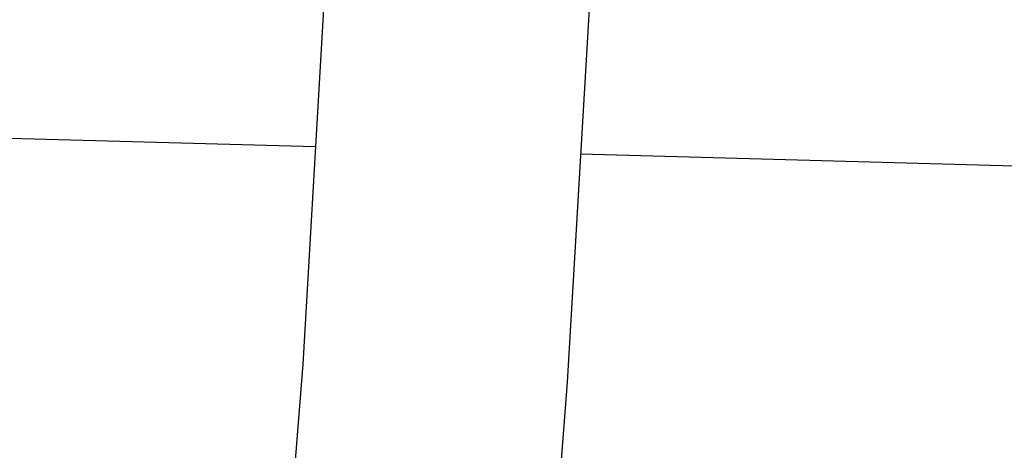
# Model space of a CAD drawing. Extents: x 446224 to 446791, y 446199 to 447379.
# Tile 92 of 113: x 446360.56 to 446364.27, y 447171.32 to 447172.94. Entities that reach past the tile are written whole.
import ezdxf

# ---------------------------------------------------------------- set-up
doc = ezdxf.new("R2010")
doc.units = 0
doc.header["$LTSCALE"] = 2
doc.header["$MEASUREMENT"] = 0
doc.linetypes.add('AUSGEZOGEN', pattern=[0])
doc.layers.add('BOESCHG', color=250, linetype='AUSGEZOGEN')
doc.layers.add('DB-Autohof', color=15, linetype='CONTINUOUS')

msp = doc.modelspace()

# ---------------------------------------------------------------- linework, layer by layer
at = {"layer": 'BOESCHG'}
msp.add_lwpolyline([(446482.7459, 447140.5546, 0.000007), (446485.0918, 447124.3992, 0.000282)], format="xyb", dxfattribs=at)
at = {"layer": 'DB-Autohof', "linetype": 'Continuous'}
for p, q in [((446361.8132, 447174.8543), (446361.6264, 447171.6448)), ((446362.8038, 447174.627), (446362.6241, 447171.5769)), ((446361.6741, 447172.4642), (446357.8063, 447172.5705)), ((446366.5745, 447172.3296), (446362.6748, 447172.4367)), ((446361.6264, 447171.6448), (446361.4673, 447169.6054)), ((446362.6241, 447171.5769), (446362.4642, 447169.5276))]:
    msp.add_line(p, q, dxfattribs=at)

doc.saveas('drawing.dxf')
